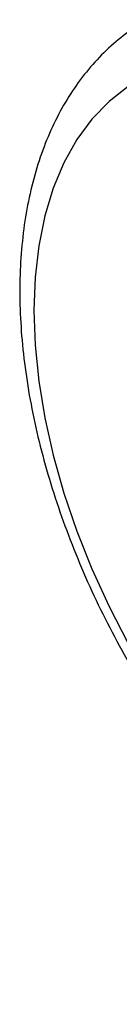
# Model space of a CAD drawing. Header units: millimetres. Extents: x 0 to 594, y 0 to 420.
# Tile 8 of 14: x 462.44 to 467.63, y 151.09 to 202.42. Entities that reach past the tile are written whole.
import ezdxf

# ---------------------------------------------------------------- set-up
doc = ezdxf.new("R2010")
doc.units = ezdxf.units.MM

msp = doc.modelspace()

# ---------------------------------------------------------------- linework, layer by layer
at = {"color": 7, "linetype": 'Continuous', "lineweight": 25, "flags": 128}
msp.add_lwpolyline([(468.085177, 198.939684), (467.093682, 198.160231), (466.202245, 197.233085), (465.416956, 196.164578), (464.74318, 194.96201), (464.185518, 193.633594), (463.747781, 192.188407), (463.432957, 190.636319), (463.243199, 188.987933), (463.179802, 187.25451), (463.243199, 185.44789), (463.432957, 183.580414), (463.747781, 181.664839), (464.185518, 179.71425), (464.74318, 177.741972), (465.416956, 175.761478), (466.202245, 173.786296), (467.093682, 171.829919), (468.085177, 169.905711)], dxfattribs=at)
at = {"color": 7, "linetype": 'Continuous', "lineweight": 25}
msp.add_open_spline([(469.100505, 202.416567), (468.948741, 202.333607), (468.407058, 202.037498), (467.560316, 201.386739), (466.569783, 200.47501), (465.680401, 199.432941), (464.888915, 198.275271), (464.200705, 197.002571), (463.619468, 195.620158), (463.149621, 194.133941), (462.794958, 192.552043), (462.558325, 190.884212), (462.441256, 189.141355), (462.443977, 187.334943), (462.565546, 185.476538), (462.804098, 183.577383), (463.157111, 181.648257), (463.621594, 179.699536), (464.194152, 177.741453), (464.871009, 175.78415), (465.648027, 173.837709), (466.520707, 171.91214), (467.484202, 170.017371), (468.53333, 168.163208), (469.662559, 166.359346), (470.866054, 164.615281), (472.137712, 162.940252), (473.471246, 161.343165), (474.860197, 159.832603), (476.297967, 158.416821), (477.777851, 157.103746), (479.293043, 155.900991), (480.836629, 154.815886), (482.401518, 153.855514), (483.980261, 153.026774), (485.564662, 152.336419), (487.145639, 151.790775), (488.71307, 151.395361), (490.255883, 151.154432), (491.762356, 151.070155), (493.220173, 151.143154), (494.619414, 151.368665), (495.945513, 151.750598), (497.02974, 152.181433), (497.637055, 152.538831), (497.856773, 152.668133)], degree=3, knots=[0, 0, 0, 0, 0.008722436, 0.031132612, 0.053553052, 0.076098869, 0.098867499, 0.121923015, 0.145288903, 0.168948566, 0.192854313, 0.216942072, 0.241146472, 0.265411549, 0.289692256, 0.313957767, 0.338195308, 0.362399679, 0.386570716, 0.41071142, 0.434826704, 0.458922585, 0.483005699, 0.507083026, 0.531161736, 0.555247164, 0.579346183, 0.603466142, 0.627614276, 0.651797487, 0.67602195, 0.700292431, 0.724611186, 0.748976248, 0.773378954, 0.797797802, 0.822189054, 0.846498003, 0.870654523, 0.894581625, 0.918211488, 0.941504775, 0.964465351, 0.98714407, 1, 1, 1, 1], dxfattribs=at)

doc.saveas('drawing.dxf')
